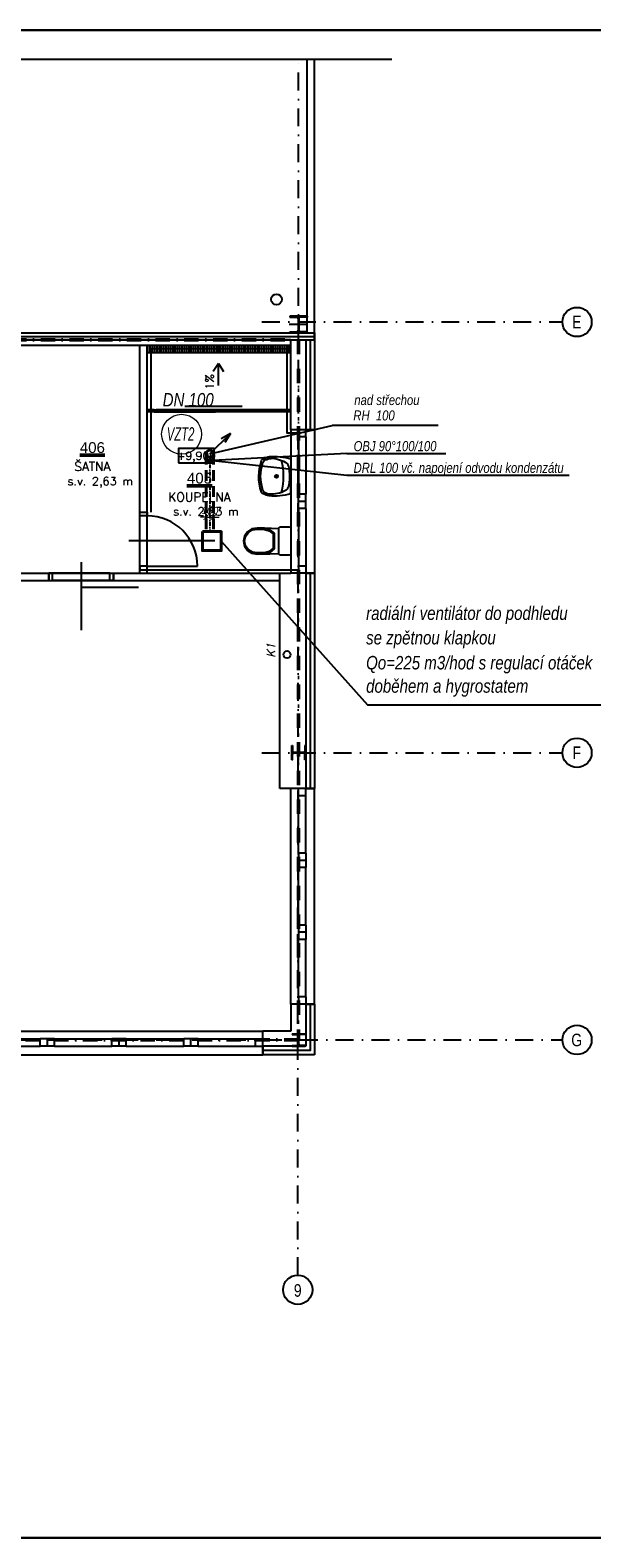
# Model space of a CAD drawing. Header units: millimetres. Extents: x 6435372 to 7248404, y 1559872 to 1886246.
# Tile 179 of 208: x 7117687 to 7125512, y 1608877 to 1629877. Entities that reach past the tile are written whole.
import ezdxf
from ezdxf.enums import TextEntityAlignment as Align

# ---------------------------------------------------------------- set-up
doc = ezdxf.new("R2010")
doc.units = ezdxf.units.MM
for name, pattern in [('DASHDOT', [1, 0.5, -0.25, 0, -0.25]), ('DASHDOTX2', [2, 1, -0.5, 0, -0.5]), ('DASHED', [0.75, 0.5, -0.25]), ('ČERCHOVANÁ', [1, 0.5, -0.25, 0, -0.25])]:
    doc.linetypes.add(name, pattern=pattern)
for name, color, linetype, lineweight in [('CKPOPISM', 8, 'Continuous', 50), ('CKPOPISM_POPIS', 8, 'Continuous', 25), ('požární úseky', 21, 'ČERCHOVANÁ', 50), ('UT_potrubí', 10, 'Continuous', 30), ('VZT', 130, 'Continuous', 40)]:
    doc.layers.add(name, color=color, linetype=linetype, lineweight=lineweight)
doc.layers.add('matrice DPS', color=122, linetype='Continuous')
doc.layers.add('VZT_POPIS', color=7, linetype='Continuous')
doc.styles.add('ARIAL', font='arial.ttf')
doc.styles.add('INDRA', font='ariali.ttf')
doc.styles.add('KURZIVA', font='italic__.ttf')
doc.styles.get("Standard").update_dxf_attribs({"font": 'romans.shx'})
doc.linetypes.add('IZOLACE_POLYSTYREN_EXPANDOVANY', pattern='A,1,[224,CADKON.SHX,S=0.01,R=0,X=-0.5,Y=-1.74],-2', length=3)
doc.linetypes.add('IZOLACE_POLYSTYREN_PENOVY', pattern='A,0.001,[228,CADKON.SHX,S=0.1,R=0,X=0,Y=0],-2', length=2.001)
doc.linetypes.add('PRERUSENI', pattern='A,60,[100,CADKON.SHX,S=2.5,R=0,X=0,Y=0],-10', length=70)
doc.dimstyles.new('INDRA', dxfattribs={"dimscale": 40, "dimtxt": 2.5, "dimasz": 2, "dimexe": 1, "dimexo": 2, "dimgap": 1, "dimtad": 1, "dimdec": 0, "dimrnd": 5, "dimzin": 4, "dimdsep": 46, "dimtxsty": 'INDRA', "dimblk": 'ARCHTICK', "dimcen": 0, "dimclrd": 256, "dimclre": 256, "dimclrt": 256, "dimadec": 0, "dimazin": 0, "dimtfac": 1, "dimtdec": 0, "dimtix": 1, "dimtmove": 0, "dimatfit": 3, "dimfxl": 5, "dimfxlon": 1, "dimtzin": 0, "dimlwd": 0, "dimlwe": 25, "dimarcsym": 0})

# ---------------------------------------------------------------- blocks, each defined once
blk = doc.blocks.new('CK_S_EXT_HEAHEA180')
for p, q in [((-90, 85.5), (90, 85.5)), ((-90, 85.5), (-90, 76)), ((-90, 76), (-18, 76)), ((-3, -61), (-3, 61)), ((3, -61), (3, 61)), ((90, 76), (18, 76)), ((90, 85.5), (90, 76)), ((-90, -85.5), (-90, -76)), ((-90, -76), (-18, -76)), ((-90, -85.5), (90, -85.5)), ((90, -76), (18, -76)), ((90, -85.5), (90, -76))]:
    blk.add_line(p, q)
for centre, start, end in [((-18, 61), 0, 90), ((18, 61), 90, 180), ((-18, -61), 270, 0), ((18, -61), 180, 270)]:
    blk.add_arc(centre, 15, start, end)
blk = doc.blocks.new('CK_S_EXT_HEAHEA200')
for p, q in [((-100, 95), (100, 95)), ((-100, 95), (-100, 85)), ((-100, 85), (-21.25, 85)), ((-3.25, -67), (-3.25, 67)), ((3.25, -67), (3.25, 67)), ((100, 85), (21.25, 85)), ((100, 95), (100, 85)), ((-100, -95), (-100, -85)), ((-100, -85), (-21.25, -85)), ((-100, -95), (100, -95)), ((100, -85), (21.25, -85)), ((100, -95), (100, -85))]:
    blk.add_line(p, q)
for centre, start, end in [((-21.25, 67), 0, 90), ((21.25, 67), 90, 180), ((-21.25, -67), 270, 0), ((21.25, -67), 180, 270)]:
    blk.add_arc(centre, 18, start, end)
blk = doc.blocks.new('CKBL2112015110304', base_point=(99876, -77922))
blk = doc.blocks.new('zavěšené WC splach. nádrž')
at = {"color": 0, "linetype": 'ByBlock', "lineweight": -2}
for p, q in [((0, 184), (15, 199)), ((0, -184), (0, 184)), ((15, 199), (152, 199)), ((152, 199), (167, 184)), ((167, 184), (167, -184)), ((293, 178), (167, 174)), ((231, 111), (293, 161)), ((231, -109), (231, 111)), ((243, 101), (300, 148)), ((243, -100), (243, 101)), ((365, 181), (293, 178)), ((293, 161), (365, 181)), ((300, 148), (366, 166)), ((468, 182), (365, 181)), ((366, 166), (467, 167)), ((467, 167), (533, 158)), ((540, 171), (468, 182)), ((533, 158), (590, 123)), ((601, 133), (540, 171)), ((590, 123), (630, 67)), ((643, 73), (601, 133)), ((630, 67), (643, 2)), ((643, 2), (630, -63)), ((658, 2), (643, 73)), ((643, -69), (658, 2)), ((15, -199), (0, -184)), ((152, -199), (15, -199)), ((167, -184), (152, -199)), ((167, -170), (365, -177)), ((293, -153), (231, -109)), ((300, -139), (243, -100)), ((365, -177), (293, -153)), ((366, -162), (300, -139)), ((365, -177), (468, -178)), ((467, -163), (366, -162)), ((533, -154), (467, -163)), ((468, -178), (540, -167)), ((590, -119), (533, -154)), ((540, -167), (601, -129)), ((630, -63), (590, -119)), ((601, -129), (643, -69))]:
    blk.add_line(p, q, dxfattribs=at)
blk = doc.blocks.new('CK_S_EXT_HEAHEA240')
for p, q in [((-120, 115), (120, 115)), ((-120, 115), (-120, 103)), ((-120, 103), (-24.75, 103)), ((-3.75, -82), (-3.75, 82)), ((3.75, -82), (3.75, 82)), ((120, 103), (24.75, 103)), ((120, 115), (120, 103)), ((-120, -115), (-120, -103)), ((-120, -103), (-24.75, -103)), ((-120, -115), (120, -115)), ((120, -103), (24.75, -103)), ((120, -115), (120, -103))]:
    blk.add_line(p, q)
for centre, start, end in [((-24.75, 82), 0, 90), ((24.75, 82), 90, 180), ((-24.75, -82), 270, 0), ((24.75, -82), 180, 270)]:
    blk.add_arc(centre, 21, start, end)
blk = doc.blocks.new('*U1028')
at = {"color": 0, "linetype": 'ByBlock', "lineweight": -2}
blk.add_lwpolyline([(-5, -2), (5, -2), (5, 2), (-5, 2), (-5, -2)], dxfattribs=at)
blk = doc.blocks.new('CKBL2032316081349')
blk = doc.blocks.new('_ArchTick')
at = {"color": 0, "linetype": 'ByBlock', "const_width": 0.15}
blk.add_lwpolyline([(-0.5, -0.5), (0.5, 0.5)], dxfattribs=at)
blk = doc.blocks.new('*D1299')
at = {"layer": 'DEFPOINTS', "color": 0, "ltscale": 400, "transparency": 16777216}
for p in [(7120241, 1623095), (7120141, 1622892), (7120241, 1622892)]:
    blk.add_point(p, dxfattribs=at)
at = {"layer": 'VZT_POPIS', "lineweight": 0, "ltscale": 400, "transparency": 16777216}
for p, q in [((7120141, 1623095), (7120061, 1623095)), ((7120141, 1623095), (7120241, 1623095)), ((7120241, 1623095), (7120321, 1623095))]:
    blk.add_line(p, q, dxfattribs=at)
at = {"layer": 'VZT_POPIS', "lineweight": 25, "ltscale": 400, "transparency": 16777216}
for p, q in [((7120141, 1622972), (7120141, 1623135)), ((7120241, 1622972), (7120241, 1623135))]:
    blk.add_line(p, q, dxfattribs=at)
at = {"layer": 'VZT_POPIS', "lineweight": 0, "ltscale": 400, "transparency": 16777216, "xscale": 80, "yscale": 80, "zscale": 80}
blk.add_blockref('_ArchTick', (7120141, 1623095), dxfattribs=at)
at = {"layer": 'VZT_POPIS', "lineweight": 0, "ltscale": 400, "transparency": 16777216, "xscale": 80, "yscale": 80, "zscale": 80, "rotation": 180}
blk.add_blockref('_ArchTick', (7120241, 1623095), dxfattribs=at)
at = {"layer": 'VZT_POPIS', "ltscale": 400, "transparency": 16777216, "insert": (7120191, 1623186), "char_height": 100, "attachment_point": 5, "style": 'INDRA'}
blk.add_mtext('100', dxfattribs=at)

msp = doc.modelspace()

# ---------------------------------------------------------------- hatches: boundary and pattern name
at = {"layer": 'matrice DPS', "ltscale": 500}
h = msp.add_hatch(dxfattribs=at)
h.set_pattern_fill('ANSI31', color=256, scale=10, angle=45, style=0)
h.set_pattern_definition([(90, (7017982.446, 1681010.965), (-31.75, 2e-15), [])])
h.paths.add_polyline_path([(7121316.8, 1625487.1), (7120316.8, 1625487.1), (7120316.8, 1625437.1), (7121266.8, 1625437.1), (7121266.8, 1625387.1), (7121316.8, 1625387.1)])
h.paths.add_polyline_path([(7120316.8, 1625437.1), (7120316.8, 1625487.1), (7119316.8, 1625487.1), (7119316.8, 1625387.1), (7119366.8, 1625387.1), (7119366.8, 1625437.1)])
h.paths.add_polyline_path([(7120316.8, 1625437.1), (7119366.8, 1625437.1), (7119366.8, 1625387.1), (7120316.8, 1625387.1)])
h.paths.add_polyline_path([(7120316.8, 1625437.1), (7120316.8, 1625387.1), (7121266.8, 1625387.1), (7121266.8, 1625437.1)])

# ---------------------------------------------------------------- linework, layer by layer
at = {"layer": 'matrice DPS', "linetype": 'PRERUSENI', "ltscale": 500}
msp.add_line((7100125.4, 1629474.3), (7122727, 1629474.3), dxfattribs=at)
at = {"layer": 'matrice DPS', "linetype": 'DASHDOT', "ltscale": 500}
for p, q in [((7121414.7, 1612534.6), (7121426.8, 1629474.3)), ((7120914.8, 1625812.1), (7125101.7, 1625812.1)), ((7120914.8, 1619812.1), (7125101.7, 1619812.1)), ((7102939.3, 1615812.1), (7125101.7, 1615812.1))]:
    msp.add_line(p, q, dxfattribs=at)
at = {"layer": 'matrice DPS', "ltscale": 500}
for p, q in [((7121546.8, 1625662.1), (7121546.8, 1629474.3)), ((7121546.8, 1629474.3), (7121646.8, 1629474.3)), ((7121646.8, 1625562.1), (7121646.8, 1629474.3)), ((7121426.8, 1625902.1), (7121426.8, 1625652.1)), ((7100125.4, 1625662.1), (7121546.8, 1625662.1)), ((7109211.8, 1625662.1), (7121646.8, 1625662.1)), ((7121556.8, 1625777.1), (7121296.8, 1625777.1)), ((7121546.8, 1625662.1), (7121646.8, 1625662.1)), ((7121646.8, 1625662.1), (7121646.8, 1625562.1)), ((7109211.8, 1625562.1), (7121646.8, 1625562.1)), ((7121316.8, 1625562.1), (7117546.8, 1625562.1)), ((7117546.8, 1625487.1), (7119216.8, 1625487.1)), ((7119216.8, 1623162.1), (7119216.8, 1625487.1)), ((7119216.8, 1625487.1), (7119316.8, 1625487.1)), ((7119316.8, 1625487.1), (7121316.8, 1625487.1)), ((7119316.8, 1623162.1), (7119316.8, 1625487.1)), ((7120316.8, 1625387.1), (7120316.8, 1625487.1)), ((7121316.8, 1625487.1), (7121316.8, 1625562.1)), ((7121316.8, 1625562.1), (7121646.8, 1625562.1)), ((7121316.8, 1624587.1), (7121316.8, 1625487.1)), ((7121526.8, 1625562.1), (7121526.8, 1624312.1)), ((7121526.8, 1625562.1), (7121646.8, 1625562.1)), ((7121646.8, 1625562.1), (7121646.8, 1624312.1)), ((7119316.8, 1625387.1), (7121316.8, 1625387.1)), ((7120309.9, 1625234.6), (7120236.9, 1625121.4)), ((7120309.9, 1624926.6), (7120309.9, 1625234.6)), ((7120309.9, 1625234.6), (7120382.8, 1625121.4)), ((7119316.8, 1624562.1), (7119316.8, 1624587.1)), ((7119416.8, 1624587.1), (7119316.8, 1624587.1)), ((7119416.8, 1624562.1), (7119316.8, 1624562.1)), ((7119416.8, 1624587.1), (7120266.8, 1624587.1)), ((7119416.8, 1624562.1), (7119416.8, 1624587.1)), ((7119416.8, 1624587.1), (7119441.8, 1624587.1)), ((7119416.8, 1624562.1), (7119416.8, 1624587.1)), ((7119416.8, 1624562.1), (7120266.8, 1624562.1)), ((7119441.8, 1624562.1), (7119416.8, 1624562.1)), ((7119441.8, 1624587.1), (7119441.8, 1624562.1)), ((7120241.8, 1624587.1), (7119441.8, 1624587.1)), ((7120241.8, 1624562.1), (7119441.8, 1624562.1)), ((7120641.8, 1624635.5), (7119841.8, 1624635.5)), ((7120266.8, 1624587.1), (7120241.8, 1624587.1)), ((7120241.8, 1624587.1), (7120241.8, 1624562.1)), ((7120241.8, 1624562.1), (7120266.8, 1624562.1)), ((7120266.8, 1624562.1), (7120266.8, 1624587.1)), ((7121316.8, 1624587.1), (7120266.8, 1624587.1)), ((7120266.8, 1624562.1), (7120266.8, 1624587.1)), ((7121316.8, 1624562.1), (7120266.8, 1624562.1)), ((7121316.8, 1624312.1), (7121316.8, 1624562.1)), ((7121316.8, 1624312.1), (7121316.8, 1622312.1)), ((7121646.8, 1624312.1), (7121316.8, 1624312.1)), ((7121426.8, 1624212.1), (7121426.8, 1624312.1)), ((7121526.8, 1624312.1), (7121426.8, 1624312.1)), ((7121426.8, 1624212.1), (7121426.8, 1623412.1)), ((7121526.8, 1624212.1), (7121426.8, 1624212.1)), ((7121526.8, 1624212.1), (7121526.8, 1624312.1)), ((7121526.8, 1624312.1), (7121646.8, 1624312.1)), ((7121526.8, 1624212.1), (7121526.8, 1623412.1)), ((7121646.8, 1624312.1), (7121646.8, 1622312.1)), ((7121426.8, 1623312.1), (7121426.8, 1623412.1)), ((7121526.8, 1623412.1), (7121426.8, 1623412.1)), ((7121526.8, 1623312.1), (7121426.8, 1623312.1)), ((7121426.8, 1623212.1), (7121426.8, 1623312.1)), ((7121526.8, 1623312.1), (7121526.8, 1623412.1)), ((7121526.8, 1623212.1), (7121526.8, 1623312.1)), ((7119216.8, 1623162.1), (7119316.8, 1623162.1)), ((7119216.8, 1622362.1), (7119216.8, 1623162.1)), ((7119216.8, 1623112.1), (7119216.8, 1623162.1)), ((7119216.8, 1623162.1), (7119316.8, 1623162.1)), ((7119216.8, 1622412.1), (7119216.8, 1623112.1)), ((7119316.8, 1623112.1), (7119216.8, 1623112.1)), ((7119316.8, 1622362.1), (7119316.8, 1623162.1)), ((7119316.8, 1623162.1), (7119316.8, 1623112.1)), ((7119316.8, 1622412.1), (7119316.8, 1623112.1)), ((7121426.8, 1623212.1), (7121426.8, 1622412.1)), ((7121526.8, 1623212.1), (7121426.8, 1623212.1)), ((7121526.8, 1623212.1), (7121526.8, 1622412.1)), ((7120261.8, 1622762.1), (7119061.8, 1622762.1)), ((7118396.8, 1622467.1), (7118396.8, 1621517.5)), ((7117546.8, 1622312.1), (7117946.8, 1622312.1)), ((7117946.8, 1622312.1), (7118846.8, 1622312.1)), ((7117946.8, 1622212.1), (7117946.8, 1622312.1)), ((7117996.8, 1622312.1), (7117946.8, 1622312.1)), ((7117946.8, 1622312.1), (7117946.8, 1622212.1)), ((7118796.8, 1622312.1), (7117996.8, 1622312.1)), ((7117996.8, 1622212.1), (7117996.8, 1622312.1)), ((7118796.8, 1622212.1), (7118796.8, 1622312.1)), ((7118796.8, 1622312.1), (7118846.8, 1622312.1)), ((7118846.8, 1622212.1), (7118846.8, 1622312.1)), ((7118846.8, 1622312.1), (7119216.8, 1622312.1)), ((7118846.8, 1622312.1), (7118846.8, 1622212.1)), ((7119316.8, 1622412.1), (7119216.8, 1622412.1)), ((7119216.8, 1622412.1), (7119216.8, 1622362.1)), ((7119216.8, 1622312.1), (7119216.8, 1622362.1)), ((7119216.8, 1622362.1), (7119316.8, 1622362.1)), ((7119216.8, 1622362.1), (7119316.8, 1622362.1)), ((7119316.8, 1622362.1), (7119316.8, 1622412.1)), ((7119316.8, 1622412.1), (7120016.8, 1622412.1)), ((7119316.8, 1622312.1), (7119316.8, 1622362.1)), ((7119316.8, 1622312.1), (7121316.8, 1622312.1)), ((7121166.8, 1622212.1), (7121166.8, 1622312.1)), ((7121646.8, 1622312.1), (7121316.8, 1622312.1)), ((7121526.8, 1622412.1), (7121426.8, 1622412.1)), ((7121426.8, 1622412.1), (7121426.8, 1622312.1)), ((7121526.8, 1622312.1), (7121426.8, 1622312.1)), ((7121526.8, 1622412.1), (7121526.8, 1622312.1)), ((7121526.8, 1622312.1), (7121526.8, 1619312.1)), ((7121526.8, 1622312.1), (7121646.8, 1622312.1)), ((7121646.8, 1622312.1), (7121646.8, 1619312.1)), ((7117546.8, 1622212.1), (7117946.8, 1622212.1)), ((7117946.8, 1622212.1), (7118846.8, 1622212.1)), ((7117946.8, 1622212.1), (7117996.8, 1622212.1)), ((7118796.8, 1622212.1), (7117996.8, 1622212.1)), ((7119196.8, 1622112.1), (7118396.8, 1622112.1)), ((7118846.8, 1622212.1), (7118796.8, 1622212.1)), ((7118846.8, 1622212.1), (7121166.8, 1622212.1)), ((7121166.8, 1619312.1), (7121166.8, 1622212.1)), ((7121531.8, 1619812.1), (7121321.8, 1619812.1)), ((7121426.8, 1619702.1), (7121426.8, 1619922.1)), ((7121646.8, 1619312.1), (7121166.8, 1619312.1)), ((7121316.8, 1616312.1), (7121316.8, 1619312.1)), ((7121426.8, 1619212.1), (7121426.8, 1619312.1)), ((7121526.8, 1619312.1), (7121426.8, 1619312.1)), ((7121526.8, 1619212.1), (7121526.8, 1619312.1)), ((7121526.8, 1619312.1), (7121646.8, 1619312.1)), ((7121646.8, 1616312.1), (7121646.8, 1619312.1)), ((7121426.8, 1618412.1), (7121426.8, 1619212.1)), ((7121526.8, 1619212.1), (7121426.8, 1619212.1)), ((7121526.8, 1618412.1), (7121526.8, 1619212.1)), ((7121526.8, 1618412.1), (7121426.8, 1618412.1)), ((7121426.8, 1618412.1), (7121426.8, 1618312.1)), ((7121526.8, 1618312.1), (7121426.8, 1618312.1)), ((7121426.8, 1618312.1), (7121426.8, 1618212.1)), ((7121526.8, 1618412.1), (7121526.8, 1618312.1)), ((7121526.8, 1618312.1), (7121526.8, 1618212.1)), ((7121426.8, 1617412.1), (7121426.8, 1618212.1)), ((7121526.8, 1618212.1), (7121426.8, 1618212.1)), ((7121526.8, 1617412.1), (7121526.8, 1618212.1)), ((7121526.8, 1617412.1), (7121426.8, 1617412.1)), ((7121426.8, 1617412.1), (7121426.8, 1617312.1)), ((7121526.8, 1617312.1), (7121426.8, 1617312.1)), ((7121426.8, 1617312.1), (7121426.8, 1617212.1)), ((7121426.8, 1616412.1), (7121426.8, 1617212.1)), ((7121526.8, 1617212.1), (7121426.8, 1617212.1)), ((7121526.8, 1617412.1), (7121526.8, 1617312.1)), ((7121526.8, 1617312.1), (7121526.8, 1617212.1)), ((7121526.8, 1616412.1), (7121526.8, 1617212.1)), ((7121526.8, 1616412.1), (7121426.8, 1616412.1)), ((7121426.8, 1616412.1), (7121426.8, 1616312.1)), ((7121526.8, 1616412.1), (7121526.8, 1616312.1)), ((7121316.8, 1616312.1), (7121316.8, 1615936.6)), ((7121646.8, 1616312.1), (7121316.8, 1616312.1)), ((7121526.8, 1616312.1), (7121426.8, 1616312.1)), ((7121526.8, 1616312.1), (7121526.8, 1615726.6)), ((7121526.8, 1616312.1), (7121646.8, 1616312.1)), ((7121646.8, 1616312.1), (7121646.8, 1615606.6)), ((7115926.8, 1615936.6), (7120926.8, 1615936.6)), ((7117026.8, 1615826.6), (7117826.8, 1615826.6)), ((7117926.8, 1615826.6), (7117826.8, 1615826.6)), ((7117826.8, 1615726.6), (7117826.8, 1615826.6)), ((7117926.8, 1615726.6), (7117926.8, 1615826.6)), ((7118026.8, 1615826.6), (7117926.8, 1615826.6)), ((7118026.8, 1615826.6), (7118826.8, 1615826.6)), ((7118026.8, 1615726.6), (7118026.8, 1615826.6)), ((7118926.8, 1615826.6), (7118826.8, 1615826.6)), ((7118826.8, 1615726.6), (7118826.8, 1615826.6)), ((7119026.8, 1615826.6), (7118926.8, 1615826.6)), ((7118926.8, 1615726.6), (7118926.8, 1615826.6)), ((7119026.8, 1615826.6), (7119826.8, 1615826.6)), ((7119026.8, 1615726.6), (7119026.8, 1615826.6)), ((7119926.8, 1615826.6), (7119826.8, 1615826.6)), ((7119826.8, 1615726.6), (7119826.8, 1615826.6)), ((7119926.8, 1615726.6), (7119926.8, 1615826.6)), ((7120026.8, 1615826.6), (7119926.8, 1615826.6)), ((7120026.8, 1615826.6), (7120826.8, 1615826.6)), ((7120026.8, 1615726.6), (7120026.8, 1615826.6)), ((7120826.8, 1615726.6), (7120826.8, 1615826.6)), ((7120826.8, 1615826.6), (7120926.8, 1615826.6)), ((7121316.8, 1615936.6), (7120926.8, 1615936.6)), ((7120926.8, 1615606.6), (7120926.8, 1615936.6)), ((7120926.8, 1615726.6), (7120926.8, 1615826.6)), ((7121326.8, 1615812.1), (7121526.8, 1615812.1)), ((7121426.8, 1615716.6), (7121426.8, 1615907.6)), ((7115926.8, 1615606.6), (7120926.8, 1615606.6)), ((7117026.8, 1615726.6), (7117826.8, 1615726.6)), ((7117926.8, 1615726.6), (7117826.8, 1615726.6)), ((7118026.8, 1615726.6), (7117926.8, 1615726.6)), ((7118026.8, 1615726.6), (7118826.8, 1615726.6)), ((7118926.8, 1615726.6), (7118826.8, 1615726.6)), ((7119026.8, 1615726.6), (7118926.8, 1615726.6)), ((7119026.8, 1615726.6), (7119826.8, 1615726.6)), ((7119926.8, 1615726.6), (7119826.8, 1615726.6)), ((7120026.8, 1615726.6), (7119926.8, 1615726.6)), ((7120026.8, 1615726.6), (7120826.8, 1615726.6)), ((7120826.8, 1615726.6), (7120926.8, 1615726.6)), ((7121526.8, 1615726.6), (7120926.8, 1615726.6)), ((7120926.8, 1615726.6), (7120926.8, 1615606.6)), ((7121646.8, 1615606.6), (7120926.8, 1615606.6))]:
    msp.add_line(p, q, dxfattribs=at)
at = {"layer": 'matrice DPS', "linetype": 'Continuous', "ltscale": 500}
for p, q in [((7121316.8, 1624562.1), (7121316.8, 1624587.1)), ((7119216.8, 1622312.1), (7119316.8, 1622312.1))]:
    msp.add_line(p, q, dxfattribs=at)
at = {"layer": 'matrice DPS', "linetype": 'IZOLACE_POLYSTYREN_PENOVY', "ltscale": 500}
msp.add_lwpolyline([(7109211.8, 1625612.1), (7121646.8, 1625612.1)], dxfattribs=at)
at = {"layer": 'matrice DPS', "ltscale": 500}
for points in [[(7121426.8, 1624262.1), (7121266.8, 1624262.1), (7121266.8, 1625437.1), (7119366.8, 1625437.1), (7119366.8, 1623162.1)], [(7119316.8, 1622362.1), (7121426.8, 1622362.1)]]:
    msp.add_lwpolyline(points, dxfattribs=at)
at = {"layer": 'matrice DPS', "linetype": 'IZOLACE_POLYSTYREN_EXPANDOVANY', "ltscale": 500}
for points in [[(7121586.8, 1625562.1), (7121586.8, 1624312.1)], [(7121586.8, 1622312.1), (7121586.8, 1619312.1)], [(7121586.8, 1616312.1), (7121586.8, 1615666.6), (7120926.8, 1615666.6)]]:
    msp.add_lwpolyline(points, dxfattribs=at)
at = {"layer": 'matrice DPS', "linetype": 'ByBlock', "ltscale": 500}
for points in [[(7121316.2, 1623416.6, -0.0779315), (7121015.2, 1623389.1, -0.0680309), (7120935, 1623418.4, -0.2449622), (7120908.5, 1623444.2, -0.1652428), (7120909.7, 1623882.1, -0.2447516), (7120936.2, 1623907.7, -0.0729642), (7121022.6, 1623937.8, -0.0733034), (7121317.5, 1623907.5)], [(7121239.5, 1623462.5, -0.1391699), (7121018.7, 1623413.9), (7120980.2, 1623425.4, -0.3095362), (7120923.7, 1623488.5, -0.1500095), (7120924.6, 1623838.1, -0.2874807), (7120961.5, 1623890.5, -0.1904674), (7121133.7, 1623902.2, -0.0477801), (7121240.5, 1623862, -0.2252671), (7121284.4, 1623807, -0.1173255), (7121280.5, 1623507.5, -0.1890594), (7121241.7, 1623463.7)]]:
    msp.add_lwpolyline(points, format="xyb", close=True, dxfattribs=at)
msp.add_lwpolyline([(7121188.7, 1623441.9, 0.1253275), (7121189.8, 1623884)], format="xyb", dxfattribs=at)
at = {"layer": 'matrice DPS', "ltscale": 500}
for centre, radius in [((7121118.8, 1626126.6), 75), ((7125305.6, 1625812.1), 203.9), ((7121265.5, 1621179.9), 50), ((7125305.6, 1619812.1), 203.9), ((7125305.6, 1615812.1), 203.9), ((7121414.7, 1612331.8), 203.9)]:
    msp.add_circle(centre, radius, dxfattribs=at)
at = {"layer": 'matrice DPS', "linetype": 'ByBlock', "ltscale": 500}
for radius in [20.4, 13.9]:
    msp.add_circle((7121117.9, 1623662.6), radius, dxfattribs=at)
at = {"layer": 'matrice DPS', "ltscale": 500}
msp.add_arc((7119316.8, 1622412.1), 700, 0, 90, dxfattribs=at)
at = {"layer": 'požární úseky', "ltscale": 400}
for p, q in [((7109431.8, 1625565.7), (7121426.8, 1625562.1)), ((7121426.8, 1625562.1), (7121423.8, 1615812.1)), ((7121423.8, 1615812.1), (7109431.8, 1615812.1))]:
    msp.add_line(p, q, dxfattribs=at)
at = {"layer": 'UT_potrubí', "ltscale": 400}
msp.add_lwpolyline([(7104171.4, 1629877.1), (7133871.4, 1629877.1), (7133871.4, 1608877.1), (7104171.4, 1608877.1)], close=True, dxfattribs=at)
at = {"layer": 'VZT', "linetype": 'DASHED', "ltscale": 300}
for p, q in [((7120140.5, 1623975.2), (7120140.5, 1622892.4)), ((7120240.5, 1623975.2), (7120240.5, 1622892.4))]:
    msp.add_line(p, q, dxfattribs=at)
at = {"layer": 'VZT', "ltscale": 400}
msp.add_line((7120140.5, 1623884.6), (7120240.5, 1623884.6), dxfattribs=at)
msp.add_lwpolyline([(7120086.2, 1622892.4), (7120350.2, 1622892.4), (7120350.2, 1622628.4), (7120086.2, 1622628.4)], close=True, dxfattribs=at)
at = {"layer": 'VZT', "lineweight": 18, "ltscale": 400}
msp.add_circle((7119796.9, 1624248.9), 277.9, dxfattribs=at)
at = {"layer": 'VZT', "ltscale": 400}
msp.add_circle((7120190.5, 1623975.2), 50, dxfattribs=at)
at = {"layer": 'VZT_POPIS', "ltscale": 400}
for p, q in [((7120190.5, 1623975.2), (7121895.8, 1624370)), ((7123372.2, 1624370), (7121895.8, 1624370)), ((7120190.5, 1623975.2), (7120476.5, 1624261.2)), ((7120476.5, 1624261.2), (7120350.3, 1624185.1)), ((7120476.5, 1624261.2), (7120400.5, 1624134.9)), ((7122097, 1623981), (7120230.5, 1623884.6)), ((7122097, 1623981), (7123477.7, 1623981)), ((7120230.5, 1623884.6), (7122097, 1623678.9)), ((7122097, 1623678.9), (7125198.1, 1623678.9)), ((7120350.2, 1622760.4), (7122388.8, 1620481.7))]:
    msp.add_line(p, q, dxfattribs=at)
at = {"layer": 'VZT_POPIS', "linetype": 'DASHDOTX2', "ltscale": 50}
msp.add_line((7120190.5, 1623925.2), (7120190.5, 1622892.4), dxfattribs=at)
at = {"layer": 'VZT_POPIS'}
msp.add_line((7122388.8, 1620481.7), (7125830, 1620481.7), dxfattribs=at)

# ---------------------------------------------------------------- block references
at = {"layer": 'matrice DPS', "ltscale": 500}
for name, p, rotation in [('CK_S_EXT_HEAHEA240', (7121426.8, 1625777.1), 180), ('zavěšené WC splach. nádrž', (7121316.8, 1622762.1), 180), ('CK_S_EXT_HEAHEA200', (7121426.8, 1619812.1), 90)]:
    msp.add_blockref(name, p, dxfattribs=dict(at, rotation=rotation))
ref = msp.add_blockref('CKBL2112015110304', (7118553.7, 1623738.2), dxfattribs=dict(at, xscale=0.5, yscale=0.5, zscale=0.5))
ref.add_attrib('JMENO', 'ŠATNA', dxfattribs={"layer": 'CKPOPISM_POPIS', "color": 0, "height": 125}).set_placement((7118553.7, 1623738.2), align=Align.CENTER)
ref.add_attrib('CISLO', '%%U406', dxfattribs={"layer": 'CKPOPISM', "color": 0, "height": 150, "style": 'ARIAL'}).set_placement((7118553.7, 1623988.2), align=Align.CENTER)
ref = msp.add_blockref('*U1028', (7120001.7, 1623948.5), dxfattribs=dict(at, xscale=50, yscale=50, zscale=50))
ref.add_attrib('Výška', '+9,900', dxfattribs={"layer": '0', "color": 0, "linetype": 'ByBlock', "lineweight": -2, "height": 110}).set_placement((7120001.7, 1623948.5), align=Align.MIDDLE_CENTER)
ref = msp.add_blockref('CKBL2032316081349', (7120045.8, 1623312.2), dxfattribs=at)
ref.add_attrib('CISLO', '%%U405', dxfattribs={"layer": 'CKPOPISM', "color": 0, "height": 150, "style": 'ARIAL'}).set_placement((7120045.8, 1623562.2), align=Align.CENTER)
ref.add_attrib('JMENO', 'KOUPELNA', dxfattribs={"layer": 'CKPOPISM_POPIS', "color": 0, "height": 125}).set_placement((7120045.8, 1623312.2), align=Align.CENTER)
msp.add_blockref('CK_S_EXT_HEAHEA180', (7121426.8, 1615812.1), dxfattribs=at)

# ---------------------------------------------------------------- texts
at = {"layer": 'matrice DPS', "ltscale": 500, "style": 'ARIAL', "width": 0.8}
for s, p in [('E', (7125301.5, 1625812.1)), ('F', (7125301.5, 1619812.1)), ('G', (7125301.5, 1615812.1)), ('9', (7121414.7, 1612323.3))]:
    msp.add_text(s, height=175, dxfattribs=at).set_placement(p, align=Align.MIDDLE)
at = {"layer": 'matrice DPS', "ltscale": 500}
msp.add_text('1%', height=115, rotation=90, dxfattribs=at).set_placement((7120243.7, 1624869.1))
at = {"layer": 'matrice DPS', "ltscale": 500, "style": 'KURZIVA'}
msp.add_text('K1', height=115, rotation=90, dxfattribs=at).set_placement((7121100.7, 1621137.2))
at = {"layer": 'matrice DPS', "ltscale": 500, "char_height": 115, "attachment_point": 7}
for insert in [(7118207.3, 1623502.3), (7119678.4, 1623081.4)]:
    msp.add_mtext('s.v. 2,63 m', dxfattribs=dict(at, insert=insert))
at = {"layer": 'VZT', "lineweight": 18, "ltscale": 400, "style": 'INDRA', "width": 0.6}
msp.add_text('VZT2', height=187.5, dxfattribs=at).set_placement((7119590.9, 1624159.1))
at = {"layer": 'VZT_POPIS', "linetype": 'Continuous', "style": 'INDRA', "width": 0.8}
for s, height, p in [('DN 100', 187.5, (7119533.2, 1624635.5)), ('nad střechou ', 140.625, (7122202.8, 1624655.4)), ('RH  100', 140.62, (7122189.3, 1624440.2)), ('OBJ 90°100/100', 140.625, (7122193, 1624012.7)), ('DRL 100 vč. napojení odvodu kondenzátu', 140.625, (7122193, 1623710.6)), ('radiální ventilátor do podhledu', 187.5, (7122367.9, 1621662.1)), ('se zpětnou klapkou', 187.5, (7122367.9, 1621321.1)), ('Qo=225 m3/hod s regulací otáček', 187.5, (7122367.9, 1620972.9)), ('doběhem a hygrostatem', 187.5, (7122367.9, 1620648.2))]:
    msp.add_text(s, height=height, dxfattribs=at).set_placement(p)

# ---------------------------------------------------------------- dimensions: what is measured, and where the dimension line sits
at = {"layer": 'VZT_POPIS', "ltscale": 400}
dim = msp.add_linear_dim(base=(7120240.5, 1623094.8), p1=(7120140.5, 1622892.4), p2=(7120240.5, 1622892.4), dimstyle='INDRA', dxfattribs=at)
dim.commit()
dim.dimension.update_dxf_attribs({"geometry": '*D1299', "text_midpoint": (7120190.5, 1623185.8)})

doc.saveas('drawing.dxf')
